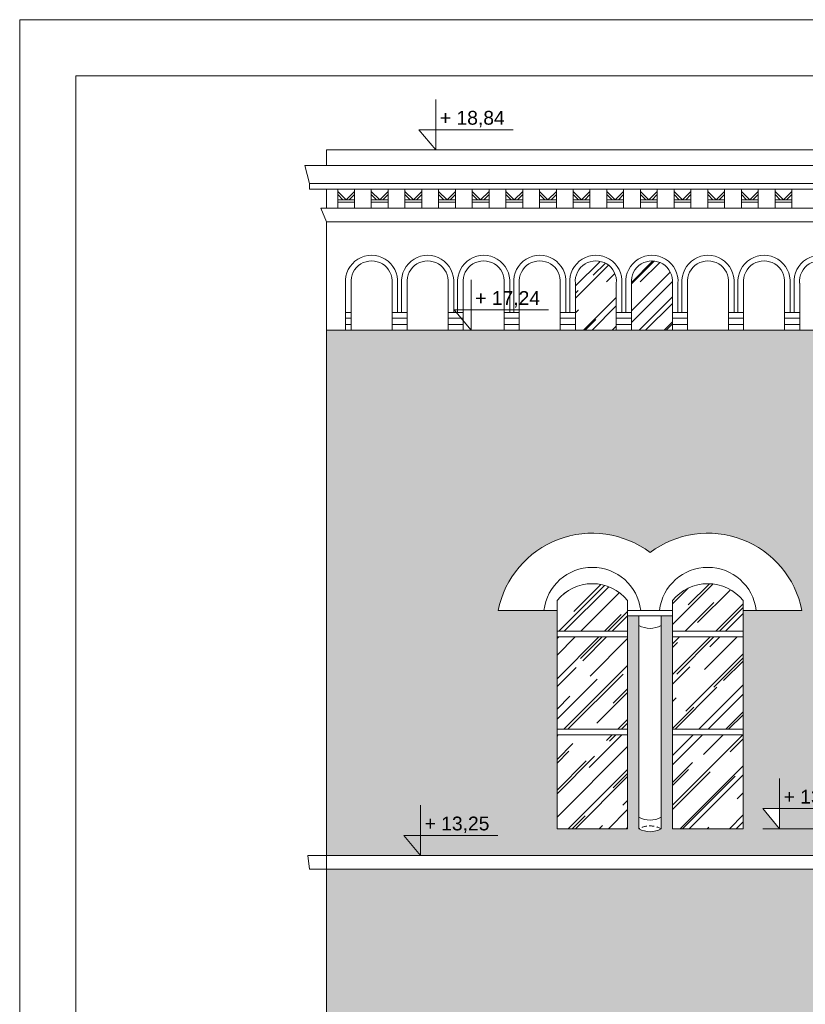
# Model space of a CAD drawing. Header units: millimetres. Extents: x -5254 to 173417, y -28809 to -6400.
# Tile 174 of 256: x 128926 to 129627, y -18585 to -17707. Entities that reach past the tile are written whole.
import ezdxf

# ---------------------------------------------------------------- set-up
doc = ezdxf.new("R2010")
doc.units = ezdxf.units.MM
doc.linetypes.add('HIDDEN', pattern=[9.525, 6.35, -3.175])
for name, color, linetype, lineweight in [('mre_cegła', 7, 'Continuous', 5), ('mre_cienka', 7, 'Continuous', 15), ('mre_cienkie', 7, 'Continuous', 9), ('mre_drewno', 7, 'Continuous', 9), ('mre_koty', 7, 'Continuous', 13), ('mre_szyby', 7, 'Continuous', 13), ('mre_tabela', 7, 'Continuous', 20), ('mre_ściany', 7, 'Continuous', 20)]:
    doc.layers.add(name, color=color, linetype=linetype, lineweight=lineweight)
doc.styles.add('TABELKA', font='arial.ttf')
pattern_1 = [(45, (103653.63, -20518.618), (21.552615, 57.47364), [381, -50.8, 127, -25.4]), (45, (103668.536, -20485.75), (-41.847994, 5.92697), [76.2, -8.382, 152.4, -19.05]), (45, (103647.343, -20494.372), (81.36112, 105.428207), [203.2, -35.56, 101.6, -25.4])]

# ---------------------------------------------------------------- blocks, each defined once
blk = doc.blocks.new('KOTA')
at = {"color": 0}
for p, q in [((0, 0), (0, 50)), ((-16.57, 20), (76.79, 20)), ((-16.57, 20), (0, 0))]:
    blk.add_line(p, q, dxfattribs=at)
at = {"color": 0, "style": 'TABELKA', "flags": 4}
blk.add_attdef('POZIOM', (1.41, 25), '', height=13.67, rotation=360, dxfattribs=at)

msp = doc.modelspace()

# ---------------------------------------------------------------- hatches: boundary and pattern name
at = {"layer": 'mre_cegła'}
h = msp.add_hatch(dxfattribs=at)
h.set_pattern_fill('AR-BRSTD', color=256, scale=0.11)
h.set_pattern_definition([(0, (103653.629, -20518.6184), (0, 7.451598), []), (90, (103653.629, -20518.618), (-11.176, 7.451598), [7.451598, -7.451598])])
h.paths.add_polyline_path([(130361.99, -18464.55), (129199.99, -18464.55), (129199.99, -18972.05), (129606.8, -18972.05), (129591.89, -18954.05), (129606.8, -18954.05), (129606.8, -18972.05), (130361.99, -18972.05)])
h.paths.add_polyline_path([(129968.58, -18654.19), (129968.58, -18679.16), (129958.58, -18679.16), (129958.58, -18871.05), (129968.08, -18871.05), (129968.08, -18892.05), (129943.58, -18892.05), (129943.58, -18886.05), (129933.49, -18886.05), (129928.49, -18886.05), (129792.49, -18886.05), (129787.58, -18886.05), (129777.58, -18886.05), (129777.58, -18892.05), (129753.08, -18892.05), (129753.08, -18871.05), (129762.58, -18871.05), (129762.58, -18679.16), (129752.58, -18679.16), (129752.58, -18654.19, -0.343883)], flags=16)
h.paths.add_polyline_path([(129943.49, -18679.09), (129943.49, -18679.16, 0.326659), (129777.49, -18679.16), (129777.49, -18679.23, -0.32666)], flags=0)
h.paths.add_polyline_path([(129928.49, -18687.05), (129928.49, -18881.05), (129792.49, -18881.05), (129792.49, -18687.05, -0.294118)], flags=0)
h.paths.add_polyline_path([(129596.58, -18654.19), (129596.58, -18679.16), (129586.58, -18679.16), (129586.58, -18871.05), (129596.08, -18871.05), (129596.08, -18892.05), (129571.58, -18892.05), (129571.58, -18886.05), (129561.49, -18886.05), (129556.49, -18886.05), (129420.49, -18886.05), (129415.58, -18886.05), (129405.58, -18886.05), (129405.58, -18892.05), (129381.08, -18892.05), (129381.08, -18871.05), (129390.58, -18871.05), (129390.58, -18679.16), (129380.58, -18679.16), (129380.58, -18654.19, -0.343883)], flags=16)
h.paths.add_polyline_path([(129855.49, -18742.33), (129865.49, -18742.33), (129865.49, -18744.33), (129855.49, -18744.33)], flags=0)
h.paths.add_polyline_path([(129571.49, -18679.16, 0.326659), (129405.49, -18679.16), (129405.49, -18679.23, -0.32666), (129571.49, -18679.09)], flags=0)
h.paths.add_polyline_path([(129556.49, -18687.05), (129556.49, -18881.05), (129420.49, -18881.05), (129420.49, -18687.05, -0.294118)], flags=0)
h.paths.add_polyline_path([(129865.49, -18754.33), (129865.49, -18756.33), (129855.49, -18756.33), (129855.49, -18754.33)], flags=0)
h.paths.add_polyline_path([(129493.49, -18742.33), (129493.49, -18744.33), (129483.49, -18744.33), (129483.49, -18742.33)], flags=0)
h.paths.add_polyline_path([(129493.49, -18754.33), (129493.49, -18756.33), (129483.49, -18756.33), (129483.49, -18754.33)], flags=0)
h.paths.add_polyline_path([(129614.36, -18886.05), (129599.45, -18868.05), (129614.36, -18868.05)], flags=16)
h.paths.add_polyline_path([(130122.58, -18654.19, -0.343883), (130338.58, -18654.19), (130338.58, -18679.16), (130328.58, -18679.16), (130328.58, -18871.05), (130338.08, -18871.05), (130338.08, -18892.05), (130313.58, -18892.05), (130313.58, -18886.05), (130303.49, -18886.05), (130298.49, -18886.05), (130162.49, -18886.05), (130157.58, -18886.05), (130147.58, -18886.05), (130147.58, -18892.05), (130123.08, -18892.05), (130123.08, -18871.05), (130132.58, -18871.05), (130132.58, -18679.16), (130122.58, -18679.16)], flags=16)
h.paths.add_polyline_path([(130313.49, -18679.09), (130313.49, -18679.16, 0.326659), (130147.49, -18679.16), (130147.49, -18679.23, -0.32666)], flags=0)
h.paths.add_polyline_path([(130162.49, -18687.05, -0.294118), (130298.49, -18687.05), (130298.49, -18881.05), (130162.49, -18881.05)], flags=0)
h.paths.add_polyline_path([(130235.49, -18742.33), (130235.49, -18744.33), (130225.49, -18744.33), (130225.49, -18742.33)], flags=0)
h.paths.add_polyline_path([(130235.49, -18754.33), (130235.49, -18756.33), (130225.49, -18756.33), (130225.49, -18754.33)], flags=0)
h.paths.add_polyline_path([(132107.49, -18464.55), (130923.49, -18464.55), (130923.49, -18972.05), (132107.49, -18972.05)])
h.paths.add_polyline_path([(131185.08, -18654.19), (131185.08, -18679.16), (131175.08, -18679.16), (131175.08, -18871.05), (131184.58, -18871.05), (131184.58, -18892.05), (131160.08, -18892.05), (131160.08, -18886.05), (131149.99, -18886.05), (131144.99, -18886.05), (131008.99, -18886.05), (131004.08, -18886.05), (130994.08, -18886.05), (130994.08, -18892.05), (130969.58, -18892.05), (130969.58, -18871.05), (130979.08, -18871.05), (130979.08, -18679.16), (130969.08, -18679.16), (130969.08, -18654.19, -0.343883)], flags=16)
h.paths.add_polyline_path([(131159.99, -18679.09), (131159.99, -18679.16, 0.326659), (130993.99, -18679.16), (130993.99, -18679.23, -0.32666)], flags=0)
h.paths.add_polyline_path([(131144.99, -18687.05), (131144.99, -18881.05), (131008.99, -18881.05), (131008.99, -18687.05, -0.294118)], flags=0)
h.paths.add_polyline_path([(131071.99, -18742.33), (131081.99, -18742.33), (131081.99, -18744.33), (131071.99, -18744.33)], flags=0)
h.paths.add_polyline_path([(131081.99, -18754.33), (131081.99, -18756.33), (131071.99, -18756.33), (131071.99, -18754.33)], flags=0)
h.paths.add_polyline_path([(131339.08, -18654.19, -0.343883), (131555.08, -18654.19), (131555.08, -18679.16), (131545.08, -18679.16), (131545.08, -18871.05), (131554.58, -18871.05), (131554.58, -18892.05), (131530.08, -18892.05), (131530.08, -18886.05), (131519.99, -18886.05), (131514.99, -18886.05), (131378.99, -18886.05), (131374.08, -18886.05), (131364.08, -18886.05), (131364.08, -18892.05), (131339.58, -18892.05), (131339.58, -18871.05), (131349.08, -18871.05), (131349.08, -18679.16), (131339.08, -18679.16)], flags=16)
h.paths.add_polyline_path([(131529.99, -18679.09), (131529.99, -18679.16, 0.326659), (131363.99, -18679.16), (131363.99, -18679.23, -0.32666)], flags=0)
h.paths.add_polyline_path([(131378.99, -18687.05, -0.294118), (131514.99, -18687.05), (131514.99, -18881.05), (131378.99, -18881.05)], flags=0)
h.paths.add_polyline_path([(131451.99, -18742.33), (131451.99, -18744.33), (131441.99, -18744.33), (131441.99, -18742.33)], flags=0)
h.paths.add_polyline_path([(131451.99, -18754.33), (131451.99, -18756.33), (131441.99, -18756.33), (131441.99, -18754.33)], flags=0)
h.paths.add_polyline_path([(131711.08, -18654.19, -0.343883), (131927.08, -18654.19), (131927.08, -18679.16), (131917.08, -18679.16), (131917.08, -18871.05), (131926.58, -18871.05), (131926.58, -18892.05), (131902.08, -18892.05), (131902.08, -18886.05), (131891.99, -18886.05), (131886.99, -18886.05), (131750.99, -18886.05), (131746.08, -18886.05), (131736.08, -18886.05), (131736.08, -18892.05), (131711.58, -18892.05), (131711.58, -18871.05), (131721.08, -18871.05), (131721.08, -18679.16), (131711.08, -18679.16)], flags=16)
h.paths.add_polyline_path([(131901.99, -18679.09), (131901.99, -18679.16, 0.326659), (131735.99, -18679.16), (131735.99, -18679.23, -0.32666)], flags=0)
h.paths.add_polyline_path([(131750.99, -18687.05, -0.294118), (131886.99, -18687.05), (131886.99, -18881.05), (131750.99, -18881.05)], flags=0)
h.paths.add_polyline_path([(131823.99, -18742.33), (131823.99, -18744.33), (131813.99, -18744.33), (131813.99, -18742.33)], flags=0)
h.paths.add_polyline_path([(131823.99, -18754.33), (131823.99, -18756.33), (131813.99, -18756.33), (131813.99, -18754.33)], flags=0)
h.paths.add_polyline_path([(131937.17, -18865.55), (131952.08, -18865.55), (131952.08, -18883.55)], flags=16)
h.paths.add_polyline_path([(131929.61, -18951.55), (131944.52, -18951.55), (131944.52, -18969.55)], flags=16)
h.paths.add_polyline_path([(132107.49, -17983.88), (130923.49, -17983.88), (130923.49, -18452.55), (132107.49, -18452.55)])
h.paths.add_polyline_path([(131212.5, -18233.78), (131160.08, -18233.78), (131160.08, -18428.62), (131097.08, -18428.62), (131097.08, -18238.78), (131087.08, -18238.78), (131087.08, -18428.62, -0.256629), (131067.08, -18428.62), (131067.08, -18238.78), (131057.08, -18238.78), (131057.08, -18428.62), (130994.08, -18428.62), (130994.08, -18233.78), (130941.67, -18233.78, -0.552546), (131077.08, -18182.22, -0.552546)], flags=16)
h.paths.add_polyline_path([(131447.08, -18182.22, -0.552546), (131582.5, -18233.78), (131530.08, -18233.78), (131530.08, -18428.62), (131467.08, -18428.62), (131467.08, -18238.78), (131457.08, -18238.78), (131457.08, -18428.62, -0.256629), (131437.08, -18428.62), (131437.08, -18238.78), (131427.08, -18238.78), (131427.08, -18428.62), (131364.08, -18428.62), (131364.08, -18233.78), (131311.67, -18233.78, -0.552546)], flags=16)
h.paths.add_polyline_path([(131819.08, -18182.22, -0.552546), (131954.5, -18233.78), (131902.08, -18233.78), (131902.08, -18428.62), (131839.08, -18428.62), (131839.08, -18238.78), (131829.08, -18238.78), (131829.08, -18428.62, -0.256629), (131809.08, -18428.62), (131809.08, -18238.78), (131799.08, -18238.78), (131799.08, -18428.62), (131736.08, -18428.62), (131736.08, -18233.78), (131683.67, -18233.78, -0.552546)], flags=16)
h.paths.add_polyline_path([(131919.54, -18410.62), (131934.44, -18410.62), (131934.44, -18428.62)], flags=16)
h.paths.add_polyline_path([(130361.99, -17983.88), (129199.99, -17983.88), (129199.99, -18452.55), (130361.99, -18452.55), (130361.99, -18233.78), (130313.58, -18233.78), (130313.58, -18428.62), (130250.58, -18428.62), (130250.58, -18238.78), (130240.58, -18238.78), (130240.58, -18428.62, -0.256629), (130220.58, -18428.62), (130220.58, -18238.78), (130210.58, -18238.78), (130210.58, -18428.62), (130147.58, -18428.62), (130147.58, -18233.78), (130095.17, -18233.78, -0.552546), (130230.58, -18182.22, -0.498751), (130361.99, -18219.94)])
h.paths.add_polyline_path([(129996, -18233.78), (129943.58, -18233.78), (129943.58, -18428.62), (129880.58, -18428.62), (129880.58, -18238.78), (129870.58, -18238.78), (129870.58, -18428.62, -0.256629), (129850.58, -18428.62), (129850.58, -18238.78), (129840.58, -18238.78), (129840.58, -18428.62), (129777.58, -18428.62), (129777.58, -18233.78), (129725.17, -18233.78, -0.552546), (129860.58, -18182.22, -0.552546)], flags=16)
h.paths.add_polyline_path([(129624, -18233.78), (129571.58, -18233.78), (129571.58, -18428.62), (129508.58, -18428.62), (129508.58, -18238.78), (129498.58, -18238.78), (129498.58, -18428.62, -0.256629), (129478.58, -18428.62), (129478.58, -18238.78), (129468.58, -18238.78), (129468.58, -18428.62), (129405.58, -18428.62), (129405.58, -18233.78), (129353.17, -18233.78, -0.552546), (129488.58, -18182.22, -0.552546)], flags=16)
h.paths.add_polyline_path([(129603.94, -18410.62), (129603.94, -18428.62), (129589.04, -18410.62)], flags=16)
h.paths.add_polyline_path([(131614.3, -18436.18), (131679.52, -18436.18), (131679.52, -18414), (131614.3, -18414)], flags=24)
h.paths.add_polyline_path([(131934.49, -18412.25), (131999.7, -18412.25), (131999.7, -18390.07), (131934.49, -18390.07)], flags=24)
h.paths.add_polyline_path([(129283.8, -18436.18), (129349.02, -18436.18), (129349.02, -18414), (129283.8, -18414)], flags=24)
h.paths.add_polyline_path([(129603.99, -18412.25), (129669.2, -18412.25), (129669.2, -18390.07), (129603.99, -18390.07)], flags=24)
at = {"layer": 'mre_szyby'}
h = msp.add_hatch(dxfattribs=at)
h.set_pattern_fill('AR-RROOF', color=256, angle=45)
h.set_pattern_definition(pattern_1)
h.paths.add_polyline_path([(129458.47, -17942.11, 1.09589), (129421.97, -17942.11), (129421.97, -17983.88), (129458.47, -17983.88), (129458.47, -17968.21)])
h.paths.add_polyline_path([(129471.97, -17942.11), (129471.97, -17983.88), (129508.47, -17983.88), (129508.47, -17942.11, 1.09589)])
h.paths.add_polyline_path([(129808.47, -17942.11, 1.09589), (129771.97, -17942.11), (129771.97, -17983.88), (129808.47, -17983.88), (129808.47, -17968.21)])
h.paths.add_polyline_path([(129858.47, -17942.11, 1.09589), (129821.97, -17942.11), (129821.97, -17983.88), (129858.47, -17983.88), (129858.47, -17968.21)])
h.paths.add_polyline_path([(129908.47, -17942.11, 1.09589), (129871.97, -17942.11), (129871.97, -17983.88), (129908.47, -17983.88), (129908.47, -17968.21)])
h.paths.add_polyline_path([(130158.47, -17942.11, 1.09589), (130121.97, -17942.11), (130121.97, -17983.88), (130158.47, -17983.88), (130158.47, -17968.21)])
h.paths.add_polyline_path([(130208.47, -17942.11, 1.09589), (130171.97, -17942.11), (130171.97, -17983.88), (130208.47, -17983.88), (130208.47, -17968.21)])
h.paths.add_polyline_path([(130258.47, -17942.11, 1.09589), (130221.97, -17942.11), (130221.97, -17983.88), (130258.47, -17983.88)])
h = msp.add_hatch(dxfattribs=at)
h.set_pattern_fill('AR-RROOF', color=256, angle=45)
h.set_pattern_definition(pattern_1)
h.paths.add_polyline_path([(129468.58, -18224.98, 0.47619), (129405.58, -18224.98), (129405.58, -18252.5), (129468.58, -18252.5)])
h.paths.add_polyline_path([(129468.58, -18257.5), (129405.58, -18257.5), (129405.58, -18339.79), (129468.58, -18339.79)])
h.paths.add_polyline_path([(129468.58, -18344.79), (129405.58, -18344.79), (129405.58, -18428.62), (129468.58, -18428.62)])
h.paths.add_polyline_path([(129571.58, -18344.79), (129508.58, -18344.79), (129508.58, -18428.62), (129571.58, -18428.62)])
h.paths.add_polyline_path([(129571.58, -18257.5), (129508.58, -18257.5), (129508.58, -18339.79), (129571.58, -18339.79)])
h.paths.add_polyline_path([(129571.58, -18224.98, 0.47619), (129508.58, -18224.98), (129508.58, -18252.5), (129571.58, -18252.5)])
h.paths.add_polyline_path([(129840.58, -18224.98, 0.47619), (129777.58, -18224.98), (129777.58, -18252.5), (129840.58, -18252.5)])
h.paths.add_polyline_path([(129840.58, -18257.5), (129777.58, -18257.5), (129777.58, -18339.79), (129840.58, -18339.79)])
h.paths.add_polyline_path([(129840.58, -18344.79), (129777.58, -18344.79), (129777.58, -18428.62), (129840.58, -18428.62)])
h.paths.add_polyline_path([(129943.58, -18344.79), (129880.58, -18344.79), (129880.58, -18428.62), (129943.58, -18428.62)])
h.paths.add_polyline_path([(129943.58, -18257.5), (129880.58, -18257.5), (129880.58, -18339.79), (129943.58, -18339.79)])
h.paths.add_polyline_path([(129880.58, -18224.98), (129880.58, -18252.5), (129943.58, -18252.5), (129943.58, -18224.98, 0.47619)])
h.paths.add_polyline_path([(130313.58, -18224.98, 0.47619), (130250.58, -18224.98), (130250.58, -18252.5), (130313.58, -18252.5)])
h.paths.add_polyline_path([(130210.58, -18224.98, 0.47619), (130147.58, -18224.98), (130147.58, -18252.5), (130210.58, -18252.5)])
h.paths.add_polyline_path([(130210.58, -18257.5), (130147.58, -18257.5), (130147.58, -18339.79), (130210.58, -18339.79)])
h.paths.add_polyline_path([(130313.58, -18257.5), (130250.58, -18257.5), (130250.58, -18339.79), (130313.58, -18339.79)])
h.paths.add_polyline_path([(130210.58, -18344.79), (130147.58, -18344.79), (130147.58, -18428.62), (130210.58, -18428.62)])
h.paths.add_polyline_path([(130313.58, -18344.79), (130250.58, -18344.79), (130250.58, -18428.62), (130313.58, -18428.62)])
h.paths.add_polyline_path([(129556.49, -18687.05, 0.133862), (129493.49, -18667.15), (129493.49, -18742.33), (129556.49, -18742.33)])
h.paths.add_polyline_path([(129483.49, -18667.15, 0.133862), (129420.49, -18687.05), (129420.49, -18742.33), (129483.49, -18742.33)])
h.paths.add_polyline_path([(129483.49, -18756.33), (129420.49, -18756.33), (129420.49, -18810.61), (129483.49, -18810.61)])
h.paths.add_polyline_path([(129483.49, -18829.63), (129483.49, -18815.61), (129420.49, -18815.61), (129420.49, -18881.05), (129483.49, -18881.05)])
h.paths.add_polyline_path([(129556.49, -18815.61), (129493.49, -18815.61), (129493.49, -18829.63), (129493.49, -18881.05), (129556.49, -18881.05)])
h.paths.add_polyline_path([(129556.49, -18756.33), (129493.49, -18756.33), (129493.49, -18810.61), (129556.49, -18810.61)])
h.paths.add_polyline_path([(129928.49, -18687.05, 0.133862), (129865.49, -18667.15), (129865.49, -18742.33), (129928.49, -18742.33)])
h.paths.add_polyline_path([(129855.49, -18667.15, 0.133862), (129792.49, -18687.05), (129792.49, -18742.33), (129855.49, -18742.33)])
h.paths.add_polyline_path([(129855.49, -18756.33), (129792.49, -18756.33), (129792.49, -18810.61), (129855.49, -18810.61)])
h.paths.add_polyline_path([(129928.49, -18756.33), (129865.49, -18756.33), (129865.49, -18810.61), (129928.49, -18810.61)])
h.paths.add_polyline_path([(129855.49, -18829.63), (129855.49, -18815.61), (129792.49, -18815.61), (129792.49, -18881.05), (129855.49, -18881.05)])
h.paths.add_polyline_path([(129928.49, -18815.61), (129865.49, -18815.61), (129865.49, -18829.63), (129865.49, -18881.05), (129928.49, -18881.05)])
h.paths.add_polyline_path([(130225.49, -18667.15, 0.133862), (130162.49, -18687.05), (130162.49, -18742.33), (130225.49, -18742.33)])
h.paths.add_polyline_path([(130298.49, -18687.05, 0.133862), (130235.49, -18667.15), (130235.49, -18742.33), (130298.49, -18742.33)])
h.paths.add_polyline_path([(130225.49, -18756.33), (130162.49, -18756.33), (130162.49, -18810.61), (130225.49, -18810.61)])
h.paths.add_polyline_path([(130298.49, -18756.33), (130235.49, -18756.33), (130235.49, -18810.61), (130298.49, -18810.61)])
h.paths.add_polyline_path([(130225.49, -18829.63), (130225.49, -18815.61), (130162.49, -18815.61), (130162.49, -18881.05), (130225.49, -18881.05)])
h.paths.add_polyline_path([(130298.49, -18815.61), (130235.49, -18815.61), (130235.49, -18829.63), (130235.49, -18881.05), (130298.49, -18881.05)])
h.paths.add_polyline_path([(129483.49, -19085.15, 0.133862), (129420.49, -19105.05), (129420.49, -19160.33), (129483.49, -19160.33)])
h.paths.add_polyline_path([(129556.49, -19105.05, 0.133862), (129493.49, -19085.15), (129493.49, -19160.33), (129556.49, -19160.33)])
h.paths.add_polyline_path([(129483.49, -19174.33), (129420.49, -19174.33), (129420.49, -19228.61), (129483.49, -19228.61)])
h.paths.add_polyline_path([(129556.49, -19174.33), (129493.49, -19174.33), (129493.49, -19228.61), (129556.49, -19228.61)])
h.paths.add_polyline_path([(129483.49, -19247.63), (129483.49, -19233.61), (129420.49, -19233.61), (129420.49, -19299.05), (129483.49, -19299.05)])
h.paths.add_polyline_path([(129556.49, -19233.61), (129493.49, -19233.61), (129493.49, -19247.63), (129493.49, -19299.05), (129556.49, -19299.05)])
h.paths.add_polyline_path([(129855.49, -19085.15, 0.133862), (129792.49, -19105.05), (129792.49, -19160.33), (129855.49, -19160.33)])
h.paths.add_polyline_path([(129928.49, -19105.05, 0.133862), (129865.49, -19085.15), (129865.49, -19160.33), (129928.49, -19160.33)])
h.paths.add_polyline_path([(129855.49, -19174.33), (129792.49, -19174.33), (129792.49, -19228.61), (129855.49, -19228.61)])
h.paths.add_polyline_path([(129928.49, -19174.33), (129865.49, -19174.33), (129865.49, -19228.61), (129928.49, -19228.61)])
h.paths.add_polyline_path([(129855.49, -19247.63), (129855.49, -19233.61), (129792.49, -19233.61), (129792.49, -19299.05), (129855.49, -19299.05)])
h.paths.add_polyline_path([(129928.49, -19233.61), (129865.49, -19233.61), (129865.49, -19247.63), (129865.49, -19299.05), (129928.49, -19299.05)])
h.paths.add_polyline_path([(130225.49, -19085.15, 0.133862), (130162.49, -19105.05), (130162.49, -19160.33), (130225.49, -19160.33)])
h.paths.add_polyline_path([(130298.49, -19105.05, 0.133862), (130235.49, -19085.15), (130235.49, -19160.33), (130298.49, -19160.33)])
h.paths.add_polyline_path([(130225.49, -19174.33), (130162.49, -19174.33), (130162.49, -19228.61), (130225.49, -19228.61)])
h.paths.add_polyline_path([(130298.49, -19174.33), (130235.49, -19174.33), (130235.49, -19228.61), (130298.49, -19228.61)])
h.paths.add_polyline_path([(130225.49, -19247.63), (130225.49, -19233.61), (130162.49, -19233.61), (130162.49, -19299.05), (130225.49, -19299.05)])
h.paths.add_polyline_path([(130298.49, -19233.61), (130235.49, -19233.61), (130235.49, -19247.63), (130235.49, -19299.05), (130298.49, -19299.05)])
h.paths.add_polyline_path([(129483.49, -19504.18, 0.153939), (129430.49, -19524.05), (129430.49, -19579.33), (129483.49, -19579.33)])
h.paths.add_polyline_path([(129546.49, -19524.05, 0.153939), (129493.49, -19504.18), (129493.49, -19579.33), (129546.49, -19579.33)])
h.paths.add_polyline_path([(129483.49, -19593.33), (129430.49, -19593.33), (129430.49, -19647.61), (129483.49, -19647.61)])
h.paths.add_polyline_path([(129546.49, -19593.33), (129493.49, -19593.33), (129493.49, -19647.61), (129546.49, -19647.61)])
h.paths.add_polyline_path([(129483.49, -19666.63), (129483.49, -19652.61), (129430.49, -19652.61), (129430.49, -19718.05), (129483.49, -19718.05)])
h.paths.add_polyline_path([(129546.49, -19652.61), (129493.49, -19652.61), (129493.49, -19666.63), (129493.49, -19718.05), (129546.49, -19718.05)])
h.paths.add_polyline_path([(129855.49, -19504.18, 0.153939), (129802.49, -19524.05), (129802.49, -19579.33), (129855.49, -19579.33)])
h.paths.add_polyline_path([(129918.49, -19524.05, 0.153939), (129865.49, -19504.18), (129865.49, -19579.33), (129918.49, -19579.33)])
h.paths.add_polyline_path([(129855.49, -19593.33), (129802.49, -19593.33), (129802.49, -19647.61), (129855.49, -19647.61)])
h.paths.add_polyline_path([(129918.49, -19593.33), (129865.49, -19593.33), (129865.49, -19647.61), (129918.49, -19647.61)])
h.paths.add_polyline_path([(129855.49, -19666.63), (129855.49, -19652.61), (129802.49, -19652.61), (129802.49, -19718.05), (129855.49, -19718.05)])
h.paths.add_polyline_path([(129918.49, -19652.61), (129865.49, -19652.61), (129865.49, -19666.63), (129865.49, -19718.05), (129918.49, -19718.05)])
h.paths.add_polyline_path([(130225.49, -19504.18, 0.153939), (130172.49, -19524.05), (130172.49, -19579.33), (130225.49, -19579.33)])
h.paths.add_polyline_path([(130288.49, -19524.05, 0.153939), (130235.49, -19504.18), (130235.49, -19579.33), (130288.49, -19579.33)])
h.paths.add_polyline_path([(130225.49, -19593.33), (130172.49, -19593.33), (130172.49, -19647.61), (130225.49, -19647.61)])
h.paths.add_polyline_path([(130288.49, -19593.33), (130235.49, -19593.33), (130235.49, -19647.61), (130288.49, -19647.61)])
h.paths.add_polyline_path([(130225.49, -19666.63), (130225.49, -19652.61), (130172.49, -19652.61), (130172.49, -19718.05), (130225.49, -19718.05)])
h.paths.add_polyline_path([(130288.49, -19652.61), (130235.49, -19652.61), (130235.49, -19666.63), (130235.49, -19718.05), (130288.49, -19718.05)])
h.paths.add_polyline_path([(131134.99, -19652.61), (131081.99, -19652.61), (131081.99, -19666.63), (131081.99, -19718.05), (131134.99, -19718.05)])
h.paths.add_polyline_path([(131071.99, -19666.63), (131071.99, -19652.61), (131018.99, -19652.61), (131018.99, -19718.05), (131071.99, -19718.05)])
h.paths.add_polyline_path([(131071.99, -19593.33), (131018.99, -19593.33), (131018.99, -19647.61), (131071.99, -19647.61)])
h.paths.add_polyline_path([(131134.99, -19593.33), (131081.99, -19593.33), (131081.99, -19647.61), (131134.99, -19647.61)])
h.paths.add_polyline_path([(131134.99, -19524.05, 0.153939), (131081.99, -19504.18), (131081.99, -19579.33), (131134.99, -19579.33)])
h.paths.add_polyline_path([(131071.99, -19504.18, 0.153939), (131018.99, -19524.05), (131018.99, -19579.33), (131071.99, -19579.33)])

# ---------------------------------------------------------------- linework, layer by layer
at = {"layer": 'mre_cienka'}
for points in [[(129199.99, -17823.11), (132107.49, -17823.11)], [(129199.99, -17823.11), (129199.99, -17837.11)], [(129199.99, -17837.11), (132107.49, -17837.11)]]:
    msp.add_lwpolyline(points, dxfattribs=at)
at = {"layer": 'mre_cienkie'}
for p, q in [((129282.48, -17823.11), (129366.5, -17823.11)), ((129314, -17983.88), (129398.01, -17983.88)), ((129673.05, -18428.62), (129589.04, -18428.62))]:
    msp.add_line(p, q, dxfattribs=at)
for points in [[(129199.99, -17837.11), (129180.68, -17837.11)], [(129184.99, -17853.11), (129180.68, -17837.11)], [(132107.49, -17837.11), (129199.99, -17837.11)], [(129199.99, -17853.11), (129184.99, -17853.11), (129184.99, -17858.11)], [(132107.49, -17853.11), (129199.99, -17853.11)], [(129199.99, -17858.11), (129184.99, -17858.11)], [(132107.49, -17858.11), (129199.99, -17858.11)], [(129199.99, -17875.11), (129199.99, -17858.11)], [(129209.99, -17875.11), (129209.99, -17858.11)], [(129209.99, -17860.11), (129217.49, -17867.61)], [(129224.99, -17860.11), (129217.49, -17867.61)], [(129224.99, -17875.11), (129224.99, -17858.11)], [(129239.99, -17875.11), (129239.99, -17858.11)], [(129239.99, -17860.11), (129247.49, -17867.61)], [(129254.99, -17860.11), (129247.49, -17867.61)], [(129254.99, -17875.11), (129254.99, -17858.11)], [(129269.99, -17875.11), (129269.99, -17858.11)], [(129269.99, -17860.11), (129277.49, -17867.61)], [(129284.99, -17860.11), (129277.49, -17867.61)], [(129284.99, -17875.11), (129284.99, -17858.11)], [(129299.99, -17875.11), (129299.99, -17858.11)], [(129299.99, -17860.11), (129307.49, -17867.61)], [(129314.99, -17860.11), (129307.49, -17867.61)], [(129314.99, -17875.11), (129314.99, -17858.11)], [(129329.99, -17875.11), (129329.99, -17858.11)], [(129329.99, -17860.11), (129337.49, -17867.61)], [(129344.99, -17860.11), (129337.49, -17867.61)], [(129344.99, -17875.11), (129344.99, -17858.11)], [(129359.99, -17875.11), (129359.99, -17858.11)], [(129359.99, -17860.11), (129367.49, -17867.61)], [(129374.99, -17860.11), (129367.49, -17867.61)], [(129374.99, -17875.11), (129374.99, -17858.11)], [(129389.99, -17875.11), (129389.99, -17858.11)], [(129389.99, -17860.11), (129397.49, -17867.61)], [(129404.99, -17860.11), (129397.49, -17867.61)], [(129404.99, -17875.11), (129404.99, -17858.11)], [(129419.99, -17875.11), (129419.99, -17858.11)], [(129419.99, -17860.11), (129427.49, -17867.61)], [(129434.99, -17860.11), (129427.49, -17867.61)], [(129434.99, -17875.11), (129434.99, -17858.11)], [(129449.99, -17875.11), (129449.99, -17858.11)], [(129449.99, -17860.11), (129457.49, -17867.61)], [(129464.99, -17860.11), (129457.49, -17867.61)], [(129464.99, -17875.11), (129464.99, -17858.11)], [(129479.99, -17875.11), (129479.99, -17858.11)], [(129479.99, -17860.11), (129487.49, -17867.61)], [(129494.99, -17860.11), (129487.49, -17867.61)], [(129494.99, -17875.11), (129494.99, -17858.11)], [(129509.99, -17875.11), (129509.99, -17858.11)], [(129509.99, -17860.11), (129517.49, -17867.61)], [(129524.99, -17860.11), (129517.49, -17867.61)], [(129524.99, -17875.11), (129524.99, -17858.11)], [(129539.99, -17875.11), (129539.99, -17858.11)], [(129539.99, -17860.11), (129547.49, -17867.61)], [(129554.99, -17860.11), (129547.49, -17867.61)], [(129554.99, -17875.11), (129554.99, -17858.11)], [(129569.99, -17875.11), (129569.99, -17858.11)], [(129569.99, -17860.11), (129577.49, -17867.61)], [(129584.99, -17860.11), (129577.49, -17867.61)], [(129584.99, -17875.11), (129584.99, -17858.11)], [(129599.99, -17875.11), (129599.99, -17858.11)], [(129599.99, -17860.11), (129607.49, -17867.61)], [(129614.99, -17860.11), (129607.49, -17867.61)], [(129614.99, -17875.11), (129614.99, -17858.11)], [(129209.99, -17862.93), (129214.66, -17867.61)], [(129217.49, -17867.61), (129209.99, -17867.61)], [(129217.49, -17869.61), (129209.99, -17869.61)], [(129217.49, -17867.61), (129224.99, -17867.61)], [(129217.49, -17869.61), (129224.99, -17869.61)], [(129224.99, -17862.93), (129220.32, -17867.61)], [(129239.99, -17862.93), (129244.66, -17867.61)], [(129247.49, -17867.61), (129239.99, -17867.61)], [(129247.49, -17869.61), (129239.99, -17869.61)], [(129247.49, -17867.61), (129254.99, -17867.61)], [(129247.49, -17869.61), (129254.99, -17869.61)], [(129254.99, -17862.93), (129250.32, -17867.61)], [(129269.99, -17862.93), (129274.66, -17867.61)], [(129277.49, -17867.61), (129269.99, -17867.61)], [(129277.49, -17869.61), (129269.99, -17869.61)], [(129277.49, -17867.61), (129284.99, -17867.61)], [(129277.49, -17869.61), (129284.99, -17869.61)], [(129284.99, -17862.93), (129280.32, -17867.61)], [(129299.99, -17862.93), (129304.66, -17867.61)], [(129307.49, -17867.61), (129299.99, -17867.61)], [(129307.49, -17869.61), (129299.99, -17869.61)], [(129307.49, -17867.61), (129314.99, -17867.61)], [(129307.49, -17869.61), (129314.99, -17869.61)], [(129314.99, -17862.93), (129310.32, -17867.61)], [(129329.99, -17862.93), (129334.66, -17867.61)], [(129337.49, -17867.61), (129329.99, -17867.61)], [(129337.49, -17869.61), (129329.99, -17869.61)], [(129337.49, -17867.61), (129344.99, -17867.61)], [(129337.49, -17869.61), (129344.99, -17869.61)], [(129344.99, -17862.93), (129340.32, -17867.61)], [(129359.99, -17862.93), (129364.66, -17867.61)], [(129367.49, -17867.61), (129359.99, -17867.61)], [(129367.49, -17869.61), (129359.99, -17869.61)], [(129367.49, -17867.61), (129374.99, -17867.61)], [(129367.49, -17869.61), (129374.99, -17869.61)], [(129374.99, -17862.93), (129370.32, -17867.61)], [(129389.99, -17862.93), (129394.66, -17867.61)], [(129397.49, -17867.61), (129389.99, -17867.61)], [(129397.49, -17869.61), (129389.99, -17869.61)], [(129397.49, -17867.61), (129404.99, -17867.61)], [(129397.49, -17869.61), (129404.99, -17869.61)], [(129404.99, -17862.93), (129400.32, -17867.61)], [(129419.99, -17862.93), (129424.66, -17867.61)], [(129427.49, -17867.61), (129419.99, -17867.61)], [(129427.49, -17869.61), (129419.99, -17869.61)], [(129427.49, -17867.61), (129434.99, -17867.61)], [(129427.49, -17869.61), (129434.99, -17869.61)], [(129434.99, -17862.93), (129430.32, -17867.61)], [(129449.99, -17862.93), (129454.66, -17867.61)], [(129457.49, -17867.61), (129449.99, -17867.61)], [(129457.49, -17869.61), (129449.99, -17869.61)], [(129457.49, -17867.61), (129464.99, -17867.61)], [(129457.49, -17869.61), (129464.99, -17869.61)], [(129464.99, -17862.93), (129460.32, -17867.61)], [(129479.99, -17862.93), (129484.66, -17867.61)], [(129487.49, -17867.61), (129479.99, -17867.61)], [(129487.49, -17869.61), (129479.99, -17869.61)], [(129487.49, -17867.61), (129494.99, -17867.61)], [(129487.49, -17869.61), (129494.99, -17869.61)], [(129494.99, -17862.93), (129490.32, -17867.61)], [(129509.99, -17862.93), (129514.66, -17867.61)], [(129517.49, -17867.61), (129509.99, -17867.61)], [(129517.49, -17869.61), (129509.99, -17869.61)], [(129517.49, -17867.61), (129524.99, -17867.61)], [(129517.49, -17869.61), (129524.99, -17869.61)], [(129524.99, -17862.93), (129520.32, -17867.61)], [(129539.99, -17862.93), (129544.66, -17867.61)], [(129547.49, -17867.61), (129539.99, -17867.61)], [(129547.49, -17869.61), (129539.99, -17869.61)], [(129547.49, -17867.61), (129554.99, -17867.61)], [(129547.49, -17869.61), (129554.99, -17869.61)], [(129554.99, -17862.93), (129550.32, -17867.61)], [(129569.99, -17862.93), (129574.66, -17867.61)], [(129577.49, -17867.61), (129569.99, -17867.61)], [(129577.49, -17869.61), (129569.99, -17869.61)], [(129577.49, -17867.61), (129584.99, -17867.61)], [(129577.49, -17869.61), (129584.99, -17869.61)], [(129584.99, -17862.93), (129580.32, -17867.61)], [(129599.99, -17862.93), (129604.66, -17867.61)], [(129607.49, -17867.61), (129599.99, -17867.61)], [(129607.49, -17869.61), (129599.99, -17869.61)], [(129607.49, -17867.61), (129614.99, -17867.61)], [(129607.49, -17869.61), (129614.99, -17869.61)], [(129614.99, -17862.93), (129610.32, -17867.61)], [(129194.99, -17875.11), (129199.99, -17887.11)], [(129199.99, -17887.11), (129194.99, -17875.11), (129199.99, -17875.11)], [(132107.49, -17875.11), (129199.99, -17875.11)], [(132107.49, -17887.11), (129199.99, -17887.11)], [(129216.97, -17942.11), (129216.97, -17968.21)], [(129216.97, -17942.11), (129216.97, -17968.21)], [(129221.97, -17983.88), (129221.97, -17942.11)], [(129221.97, -17983.88), (129221.97, -17942.11)], [(129258.47, -17942.11), (129258.47, -17983.88)], [(129258.47, -17942.11), (129258.47, -17983.88)], [(129258.47, -17942.11), (129258.47, -17983.88)], [(129263.47, -17942.11), (129263.47, -17968.21)], [(129263.47, -17942.11), (129263.47, -17968.21)], [(129263.47, -17942.11), (129263.47, -17968.21)], [(129266.97, -17942.11), (129266.97, -17968.21)], [(129266.97, -17942.11), (129266.97, -17968.21)], [(129266.97, -17942.11), (129266.97, -17968.21)], [(129271.97, -17983.88), (129271.97, -17942.11)], [(129271.97, -17983.88), (129271.97, -17942.11)], [(129271.97, -17983.88), (129271.97, -17942.11)], [(129308.47, -17942.11), (129308.47, -17983.88)], [(129308.47, -17942.11), (129308.47, -17983.88)], [(129308.47, -17942.11), (129308.47, -17983.88)], [(129313.47, -17942.11), (129313.47, -17968.21)], [(129313.47, -17942.11), (129313.47, -17968.21)], [(129313.47, -17942.11), (129313.47, -17968.21)], [(129316.97, -17942.11), (129316.97, -17968.21)], [(129316.97, -17942.11), (129316.97, -17968.21)], [(129321.97, -17983.88), (129321.97, -17942.11)], [(129321.97, -17983.88), (129321.97, -17942.11)], [(129358.47, -17942.11), (129358.47, -17983.88)], [(129358.47, -17942.11), (129358.47, -17983.88)], [(129363.47, -17942.11), (129363.47, -17968.21)], [(129363.47, -17942.11), (129363.47, -17968.21)], [(129366.97, -17942.11), (129366.97, -17968.21)], [(129366.97, -17942.11), (129366.97, -17968.21)], [(129371.97, -17983.88), (129371.97, -17942.11)], [(129371.97, -17983.88), (129371.97, -17942.11)], [(129408.47, -17942.11), (129408.47, -17983.88)], [(129408.47, -17942.11), (129408.47, -17983.88)], [(129413.47, -17942.11), (129413.47, -17968.21)], [(129413.47, -17942.11), (129413.47, -17968.21)], [(129416.97, -17942.11), (129416.97, -17968.21)], [(129421.97, -17983.88), (129421.97, -17942.11)], [(129458.47, -17942.11), (129458.47, -17983.88)], [(129463.47, -17942.11), (129463.47, -17968.21)], [(129463.47, -17942.11), (129463.47, -17968.21)], [(129466.97, -17942.11), (129466.97, -17968.21)], [(129466.97, -17942.11), (129466.97, -17968.21)], [(129471.97, -17983.88), (129471.97, -17942.11)], [(129471.97, -17983.88), (129471.97, -17942.11)], [(129508.47, -17942.11), (129508.47, -17983.88)], [(129508.47, -17942.11), (129508.47, -17983.88)], [(129513.47, -17942.11), (129513.47, -17968.21)], [(129513.47, -17942.11), (129513.47, -17968.21)], [(129516.97, -17942.11), (129516.97, -17968.21)], [(129521.97, -17983.88), (129521.97, -17942.11)], [(129558.47, -17942.11), (129558.47, -17983.88)], [(129558.47, -17942.11), (129558.47, -17983.88)], [(129563.47, -17942.11), (129563.47, -17968.21)], [(129563.47, -17942.11), (129563.47, -17968.21)], [(129566.97, -17942.11), (129566.97, -17968.21)], [(129566.97, -17942.11), (129566.97, -17968.21)], [(129571.97, -17983.88), (129571.97, -17942.11)], [(129571.97, -17983.88), (129571.97, -17942.11)], [(129608.47, -17942.11), (129608.47, -17983.88)], [(129608.47, -17942.11), (129608.47, -17983.88)], [(129613.47, -17942.11), (129613.47, -17968.21)], [(129613.47, -17942.11), (129613.47, -17968.21)], [(129616.97, -17942.11), (129616.97, -17968.21)], [(129621.97, -17983.88), (129621.97, -17942.11)], [(129216.97, -17968.21), (129221.97, -17968.21)], [(129216.97, -17968.21), (129216.97, -17983.88)], [(129216.97, -17968.21), (129216.97, -17983.88)], [(129216.97, -17968.21), (129216.97, -17983.88)], [(129216.97, -17968.21), (129216.97, -17983.88)], [(129216.97, -17968.21), (129216.97, -17983.88)], [(129221.97, -17968.21), (129216.97, -17968.21)], [(129221.97, -17968.21), (129216.97, -17968.21)], [(129216.97, -17968.21), (129221.97, -17968.21)], [(129216.97, -17973.21), (129221.97, -17973.21)], [(129258.47, -17968.21), (129258.47, -17983.88)], [(129258.47, -17968.21), (129258.47, -17983.88)], [(129258.47, -17968.21), (129258.47, -17983.88)], [(129258.47, -17968.21), (129258.47, -17983.88)], [(129258.47, -17968.21), (129258.47, -17983.88)], [(129263.47, -17968.21), (129258.47, -17968.21)], [(129258.47, -17968.21), (129258.47, -17983.88)], [(129258.47, -17968.21), (129258.47, -17983.88)], [(129258.47, -17968.21), (129258.47, -17983.88)], [(129258.47, -17968.21), (129258.47, -17983.88)], [(129258.47, -17968.21), (129258.47, -17983.88)], [(129263.47, -17968.21), (129258.47, -17968.21)], [(129258.47, -17968.21), (129258.47, -17983.88)], [(129258.47, -17968.21), (129258.47, -17983.88)], [(129258.47, -17968.21), (129258.47, -17983.88)], [(129258.47, -17968.21), (129258.47, -17983.88)], [(129258.47, -17968.21), (129258.47, -17983.88)], [(129263.47, -17968.21), (129258.47, -17968.21)], [(129258.47, -17973.21), (129271.97, -17973.21)], [(129258.47, -17973.21), (129271.97, -17973.21)], [(129258.47, -17973.21), (129271.97, -17973.21)], [(129263.47, -17968.21), (129266.97, -17968.21)], [(129263.47, -17968.21), (129266.97, -17968.21)], [(129263.47, -17968.21), (129266.97, -17968.21)], [(129266.97, -17968.21), (129271.97, -17968.21)], [(129266.97, -17968.21), (129271.97, -17968.21)], [(129266.97, -17968.21), (129271.97, -17968.21)], [(129308.47, -17968.21), (129308.47, -17983.88)], [(129308.47, -17968.21), (129308.47, -17983.88)], [(129308.47, -17968.21), (129308.47, -17983.88)], [(129308.47, -17968.21), (129308.47, -17983.88)], [(129308.47, -17968.21), (129308.47, -17983.88)], [(129313.47, -17968.21), (129308.47, -17968.21)], [(129308.47, -17968.21), (129308.47, -17983.88)], [(129308.47, -17968.21), (129308.47, -17983.88)], [(129308.47, -17968.21), (129308.47, -17983.88)], [(129308.47, -17968.21), (129308.47, -17983.88)], [(129308.47, -17968.21), (129308.47, -17983.88)], [(129313.47, -17968.21), (129308.47, -17968.21)], [(129308.47, -17968.21), (129308.47, -17983.88)], [(129308.47, -17968.21), (129308.47, -17983.88)], [(129308.47, -17968.21), (129308.47, -17983.88)], [(129308.47, -17968.21), (129308.47, -17983.88)], [(129308.47, -17968.21), (129308.47, -17983.88)], [(129313.47, -17968.21), (129308.47, -17968.21)], [(129308.47, -17973.21), (129321.97, -17973.21)], [(129308.47, -17973.21), (129321.97, -17973.21)], [(129313.47, -17968.21), (129316.97, -17968.21)], [(129313.47, -17968.21), (129316.97, -17968.21)], [(129316.97, -17968.21), (129321.97, -17968.21)], [(129316.97, -17968.21), (129321.97, -17968.21)], [(129358.47, -17968.21), (129358.47, -17983.88)], [(129358.47, -17968.21), (129358.47, -17983.88)], [(129358.47, -17968.21), (129358.47, -17983.88)], [(129358.47, -17968.21), (129358.47, -17983.88)], [(129358.47, -17968.21), (129358.47, -17983.88)], [(129363.47, -17968.21), (129358.47, -17968.21)], [(129358.47, -17968.21), (129358.47, -17983.88)], [(129358.47, -17968.21), (129358.47, -17983.88)], [(129358.47, -17968.21), (129358.47, -17983.88)], [(129358.47, -17968.21), (129358.47, -17983.88)], [(129358.47, -17968.21), (129358.47, -17983.88)], [(129363.47, -17968.21), (129358.47, -17968.21)], [(129358.47, -17973.21), (129371.97, -17973.21)], [(129358.47, -17973.21), (129371.97, -17973.21)], [(129363.47, -17968.21), (129366.97, -17968.21)], [(129363.47, -17968.21), (129366.97, -17968.21)], [(129366.97, -17968.21), (129371.97, -17968.21)], [(129366.97, -17968.21), (129371.97, -17968.21)], [(129408.47, -17968.21), (129408.47, -17983.88)], [(129408.47, -17968.21), (129408.47, -17983.88)], [(129408.47, -17968.21), (129408.47, -17983.88)], [(129408.47, -17968.21), (129408.47, -17983.88)], [(129408.47, -17968.21), (129408.47, -17983.88)], [(129413.47, -17968.21), (129408.47, -17968.21)], [(129408.47, -17968.21), (129408.47, -17983.88)], [(129408.47, -17968.21), (129408.47, -17983.88)], [(129408.47, -17968.21), (129408.47, -17983.88)], [(129408.47, -17968.21), (129408.47, -17983.88)], [(129408.47, -17968.21), (129408.47, -17983.88)], [(129413.47, -17968.21), (129408.47, -17968.21)], [(129408.47, -17973.21), (129421.97, -17973.21)], [(129413.47, -17968.21), (129416.97, -17968.21)], [(129416.97, -17968.21), (129421.97, -17968.21)], [(129458.47, -17968.21), (129458.47, -17983.88)], [(129458.47, -17968.21), (129458.47, -17983.88)], [(129458.47, -17968.21), (129458.47, -17983.88)], [(129458.47, -17968.21), (129458.47, -17983.88)], [(129458.47, -17968.21), (129458.47, -17983.88)], [(129463.47, -17968.21), (129458.47, -17968.21)], [(129458.47, -17973.21), (129471.97, -17973.21)], [(129463.47, -17968.21), (129466.97, -17968.21)], [(129463.47, -17968.21), (129466.97, -17968.21)], [(129466.97, -17968.21), (129471.97, -17968.21)], [(129466.97, -17968.21), (129471.97, -17968.21)], [(129508.47, -17968.21), (129508.47, -17983.88)], [(129508.47, -17968.21), (129508.47, -17983.88)], [(129508.47, -17968.21), (129508.47, -17983.88)], [(129508.47, -17968.21), (129508.47, -17983.88)], [(129508.47, -17968.21), (129508.47, -17983.88)], [(129513.47, -17968.21), (129508.47, -17968.21)], [(129508.47, -17968.21), (129508.47, -17983.88)], [(129508.47, -17968.21), (129508.47, -17983.88)], [(129508.47, -17968.21), (129508.47, -17983.88)], [(129508.47, -17968.21), (129508.47, -17983.88)], [(129508.47, -17968.21), (129508.47, -17983.88)], [(129513.47, -17968.21), (129508.47, -17968.21)], [(129508.47, -17973.21), (129521.97, -17973.21)], [(129513.47, -17968.21), (129516.97, -17968.21)], [(129516.97, -17968.21), (129521.97, -17968.21)], [(129558.47, -17968.21), (129558.47, -17983.88)], [(129558.47, -17968.21), (129558.47, -17983.88)], [(129558.47, -17968.21), (129558.47, -17983.88)], [(129558.47, -17968.21), (129558.47, -17983.88)], [(129558.47, -17968.21), (129558.47, -17983.88)], [(129563.47, -17968.21), (129558.47, -17968.21)], [(129558.47, -17968.21), (129558.47, -17983.88)], [(129558.47, -17968.21), (129558.47, -17983.88)], [(129558.47, -17968.21), (129558.47, -17983.88)], [(129558.47, -17968.21), (129558.47, -17983.88)], [(129558.47, -17968.21), (129558.47, -17983.88)], [(129563.47, -17968.21), (129558.47, -17968.21)], [(129558.47, -17973.21), (129571.97, -17973.21)], [(129558.47, -17973.21), (129571.97, -17973.21)], [(129563.47, -17968.21), (129566.97, -17968.21)], [(129563.47, -17968.21), (129566.97, -17968.21)], [(129566.97, -17968.21), (129571.97, -17968.21)], [(129566.97, -17968.21), (129571.97, -17968.21)], [(129608.47, -17968.21), (129608.47, -17983.88)], [(129608.47, -17968.21), (129608.47, -17983.88)], [(129608.47, -17968.21), (129608.47, -17983.88)], [(129608.47, -17968.21), (129608.47, -17983.88)], [(129608.47, -17968.21), (129608.47, -17983.88)], [(129613.47, -17968.21), (129608.47, -17968.21)], [(129608.47, -17968.21), (129608.47, -17983.88)], [(129608.47, -17968.21), (129608.47, -17983.88)], [(129608.47, -17968.21), (129608.47, -17983.88)], [(129608.47, -17968.21), (129608.47, -17983.88)], [(129608.47, -17968.21), (129608.47, -17983.88)], [(129613.47, -17968.21), (129608.47, -17968.21)], [(129608.47, -17973.21), (129621.97, -17973.21)], [(129613.47, -17968.21), (129616.97, -17968.21)], [(129616.97, -17968.21), (129621.97, -17968.21)], [(130528.87, -17983.88), (129199.99, -17983.88)], [(129199.99, -17983.88), (132107.49, -17983.88)], [(129216.97, -17978.88), (129221.97, -17978.88)], [(129216.97, -17983.88), (129221.97, -17983.88)], [(129221.97, -17983.88), (129216.97, -17983.88)], [(129216.97, -17983.88), (129221.97, -17983.88)], [(129221.97, -17983.88), (129216.97, -17983.88)], [(129221.97, -17983.88), (129216.97, -17983.88)], [(129258.47, -17978.88), (129271.97, -17978.88)], [(129258.47, -17978.88), (129271.97, -17978.88)], [(129258.47, -17978.88), (129271.97, -17978.88)], [(129263.47, -17983.88), (129258.47, -17983.88)], [(129263.47, -17983.88), (129258.47, -17983.88)], [(129263.47, -17983.88), (129258.47, -17983.88)], [(129263.47, -17983.88), (129258.47, -17983.88)], [(129263.47, -17983.88), (129258.47, -17983.88)], [(129263.47, -17983.88), (129258.47, -17983.88)], [(129263.47, -17983.88), (129258.47, -17983.88)], [(129263.47, -17983.88), (129258.47, -17983.88)], [(129263.47, -17983.88), (129258.47, -17983.88)], [(129266.97, -17983.88), (129271.97, -17983.88)], [(129266.97, -17983.88), (129271.97, -17983.88)], [(129266.97, -17983.88), (129271.97, -17983.88)], [(129308.47, -17978.88), (129321.97, -17978.88)], [(129308.47, -17978.88), (129321.97, -17978.88)], [(129313.47, -17983.88), (129308.47, -17983.88)], [(129313.47, -17983.88), (129308.47, -17983.88)], [(129313.47, -17983.88), (129308.47, -17983.88)], [(129313.47, -17983.88), (129308.47, -17983.88)], [(129313.47, -17983.88), (129308.47, -17983.88)], [(129313.47, -17983.88), (129308.47, -17983.88)], [(129313.47, -17983.88), (129308.47, -17983.88)], [(129313.47, -17983.88), (129308.47, -17983.88)], [(129313.47, -17983.88), (129308.47, -17983.88)], [(129316.97, -17983.88), (129321.97, -17983.88)], [(129316.97, -17983.88), (129321.97, -17983.88)], [(129358.47, -17978.88), (129371.97, -17978.88)], [(129358.47, -17978.88), (129371.97, -17978.88)], [(129363.47, -17983.88), (129358.47, -17983.88)], [(129363.47, -17983.88), (129358.47, -17983.88)], [(129363.47, -17983.88), (129358.47, -17983.88)], [(129363.47, -17983.88), (129358.47, -17983.88)], [(129363.47, -17983.88), (129358.47, -17983.88)], [(129363.47, -17983.88), (129358.47, -17983.88)], [(129366.97, -17983.88), (129371.97, -17983.88)], [(129366.97, -17983.88), (129371.97, -17983.88)], [(129408.47, -17978.88), (129421.97, -17978.88)], [(129413.47, -17983.88), (129408.47, -17983.88)], [(129413.47, -17983.88), (129408.47, -17983.88)], [(129413.47, -17983.88), (129408.47, -17983.88)], [(129413.47, -17983.88), (129408.47, -17983.88)], [(129413.47, -17983.88), (129408.47, -17983.88)], [(129413.47, -17983.88), (129408.47, -17983.88)], [(129416.97, -17983.88), (129421.97, -17983.88)], [(129458.47, -17978.88), (129471.97, -17978.88)], [(129463.47, -17983.88), (129458.47, -17983.88)], [(129463.47, -17983.88), (129458.47, -17983.88)], [(129463.47, -17983.88), (129458.47, -17983.88)], [(129466.97, -17983.88), (129471.97, -17983.88)], [(129466.97, -17983.88), (129471.97, -17983.88)], [(129508.47, -17978.88), (129521.97, -17978.88)], [(129513.47, -17983.88), (129508.47, -17983.88)], [(129513.47, -17983.88), (129508.47, -17983.88)], [(129513.47, -17983.88), (129508.47, -17983.88)], [(129513.47, -17983.88), (129508.47, -17983.88)], [(129513.47, -17983.88), (129508.47, -17983.88)], [(129513.47, -17983.88), (129508.47, -17983.88)], [(129516.97, -17983.88), (129521.97, -17983.88)], [(129558.47, -17978.88), (129571.97, -17978.88)], [(129558.47, -17978.88), (129571.97, -17978.88)], [(129563.47, -17983.88), (129558.47, -17983.88)], [(129563.47, -17983.88), (129558.47, -17983.88)], [(129563.47, -17983.88), (129558.47, -17983.88)], [(129563.47, -17983.88), (129558.47, -17983.88)], [(129563.47, -17983.88), (129558.47, -17983.88)], [(129563.47, -17983.88), (129558.47, -17983.88)], [(129566.97, -17983.88), (129571.97, -17983.88)], [(129566.97, -17983.88), (129571.97, -17983.88)], [(129608.47, -17978.88), (129621.97, -17978.88)], [(129613.47, -17983.88), (129608.47, -17983.88)], [(129613.47, -17983.88), (129608.47, -17983.88)], [(129613.47, -17983.88), (129608.47, -17983.88)], [(129613.47, -17983.88), (129608.47, -17983.88)], [(129613.47, -17983.88), (129608.47, -17983.88)], [(129613.47, -17983.88), (129608.47, -17983.88)], [(129616.97, -17983.88), (129621.97, -17983.88)], [(129405.58, -18233.78), (129353.17, -18233.78)], [(129468.58, -18233.78), (129508.58, -18233.78)], [(129468.58, -18238.78), (129508.58, -18238.78)], [(129478.58, -18428.62), (129478.58, -18238.78)], [(129498.58, -18428.62), (129498.58, -18238.78)], [(129571.58, -18233.78), (129624, -18233.78)], [(129199.99, -18452.55), (129183.35, -18452.55)], [(129184.99, -18464.55), (129183.35, -18452.55)], [(130361.99, -18452.55), (129199.99, -18452.55)], [(129199.99, -18464.55), (129184.99, -18464.55)], [(130361.99, -18464.55), (129199.99, -18464.55)]]:
    msp.add_lwpolyline(points, dxfattribs=at)
for centre, radius, start, end in [((129240.22, -17940.42), 23.31, 355.84565, 184.15435), ((129240.22, -17940.42), 23.31, 355.84565, 184.15435), ((129240.22, -17940.43), 18.33, 354.7609, 185.2391), ((129240.22, -17940.43), 18.33, 354.7609, 185.2391), ((129290.22, -17940.42), 23.31, 355.84565, 184.15435), ((129290.22, -17940.42), 23.31, 355.84565, 184.15435), ((129290.22, -17940.42), 23.31, 355.84565, 184.15435), ((129290.22, -17940.43), 18.33, 354.7609, 185.2391), ((129290.22, -17940.43), 18.33, 354.7609, 185.2391), ((129290.22, -17940.43), 18.33, 354.7609, 185.2391), ((129340.22, -17940.42), 23.31, 355.84565, 184.15435), ((129340.22, -17940.43), 18.33, 354.7609, 185.2391), ((129390.22, -17940.42), 23.31, 355.84565, 184.15435), ((129390.22, -17940.42), 23.31, 355.84565, 184.15435), ((129390.22, -17940.43), 18.33, 354.7609, 185.2391), ((129390.22, -17940.43), 18.33, 354.7609, 185.2391), ((129440.22, -17940.42), 23.31, 355.84565, 184.15435), ((129440.22, -17940.43), 18.33, 354.7609, 185.2391), ((129490.22, -17940.42), 23.31, 355.84565, 184.15435), ((129490.22, -17940.42), 23.31, 355.84565, 184.15435), ((129490.22, -17940.43), 18.33, 354.7609, 185.2391), ((129490.22, -17940.43), 18.33, 354.7609, 185.2391), ((129540.22, -17940.42), 23.31, 355.84565, 184.15435), ((129540.22, -17940.43), 18.33, 354.7609, 185.2391), ((129590.22, -17940.42), 23.31, 355.84565, 184.15435), ((129590.22, -17940.42), 23.31, 355.84565, 184.15435), ((129590.22, -17940.43), 18.33, 354.7609, 185.2391), ((129590.22, -17940.43), 18.33, 354.7609, 185.2391), ((129640.22, -17940.42), 23.31, 355.84565, 184.15435), ((129640.22, -17940.43), 18.33, 354.7609, 185.2391), ((129437.08, -18250.56), 85.57, 53.00027, 168.69094), ((129540.08, -18250.56), 85.57, 11.30906, 126.99973), ((129437.08, -18238.88), 43.45, 6.74989, 173.25011), ((129540.08, -18238.88), 43.45, 6.74989, 173.25011), ((129488.58, -18229.06), 20.77, 241.21372, 298.78628), ((129488.58, -18400.13), 20.77, 241.21372, 298.78628), ((129488.58, -18410.42), 20.77, 241.21372, 298.78628)]:
    msp.add_arc(centre, radius, start, end, dxfattribs=at)
at = {"layer": 'mre_cienkie', "linetype": 'HIDDEN', "ltscale": 0.7}
msp.add_arc((129488.58, -18446.82), 20.77, 61.21372, 118.78628, dxfattribs=at)
at = {"layer": 'mre_drewno'}
for points in [[(129405.58, -18428.62), (129405.58, -18224.98)], [(129468.58, -18428.62), (129468.58, -18224.98)], [(129508.58, -18428.62), (129508.58, -18224.98)], [(129571.58, -18428.62), (129571.58, -18224.98)], [(129405.58, -18252.5), (129468.58, -18252.5)], [(129405.58, -18257.5), (129468.58, -18257.5)], [(129508.58, -18252.5), (129571.58, -18252.5)], [(129508.58, -18257.5), (129571.58, -18257.5)], [(129405.58, -18339.79), (129468.58, -18339.79)], [(129405.58, -18344.79), (129468.58, -18344.79)], [(129508.58, -18339.79), (129571.58, -18339.79)], [(129508.58, -18344.79), (129571.58, -18344.79)], [(129405.58, -18428.62), (129468.58, -18428.62)], [(129508.58, -18428.62), (129571.58, -18428.62)]]:
    msp.add_lwpolyline(points, dxfattribs=at)
for centre in [(129437.08, -18250.56), (129540.08, -18250.56)]:
    msp.add_arc(centre, 40.57, 39.07331, 140.92669, dxfattribs=at)
at = {"layer": 'mre_tabela'}
for points in [[(128926.44, -17706.96), (132925.96, -17706.96), (132925.96, -20676.96), (128926.44, -20676.96)], [(128976.44, -17756.96), (132875.96, -17756.96), (132875.96, -20626.96), (128976.44, -20626.96)]]:
    msp.add_lwpolyline(points, close=True, dxfattribs=at)
at = {"layer": 'mre_ściany'}
msp.add_lwpolyline([(129199.99, -19793.81), (129199.99, -17887.11)], dxfattribs=at)

# ---------------------------------------------------------------- block references
at = {"layer": 'mre_koty'}
ref = msp.add_blockref('KOTA', (129297.39, -17823.11), dxfattribs=dict(at, xscale=0.8999999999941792, yscale=0.8999999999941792, zscale=0.6))
ref.add_attrib('POZIOM', '+ 18,84', (129301.13, -17800.61), dxfattribs={"layer": '0', "height": 12.303, "style": 'TABELKA', "flags": 4})
ref = msp.add_blockref('KOTA', (129328.91, -17983.88), dxfattribs=dict(at, xscale=0.8999999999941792, yscale=0.8999999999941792, zscale=0.6))
ref.add_attrib('POZIOM', '+ 17,24', (129332.64, -17961.38), dxfattribs={"layer": '0', "height": 12.303, "style": 'TABELKA', "flags": 4})
ref = msp.add_blockref('KOTA', (129603.94, -18428.62), dxfattribs=dict(at, xscale=0.8999999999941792, yscale=0.8999999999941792, zscale=0.6))
ref.add_attrib('POZIOM', '+ 13,30', (129607.68, -18406.12), dxfattribs={"layer": '0', "height": 12.303, "style": 'TABELKA', "flags": 4})
ref = msp.add_blockref('KOTA', (129283.76, -18452.55), dxfattribs=dict(at, xscale=0.8999999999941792, yscale=0.8999999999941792, zscale=0.6))
ref.add_attrib('POZIOM', '+ 13,25', (129287.5, -18430.05), dxfattribs={"layer": '0', "height": 12.303, "style": 'TABELKA', "flags": 4})

doc.saveas('drawing.dxf')
